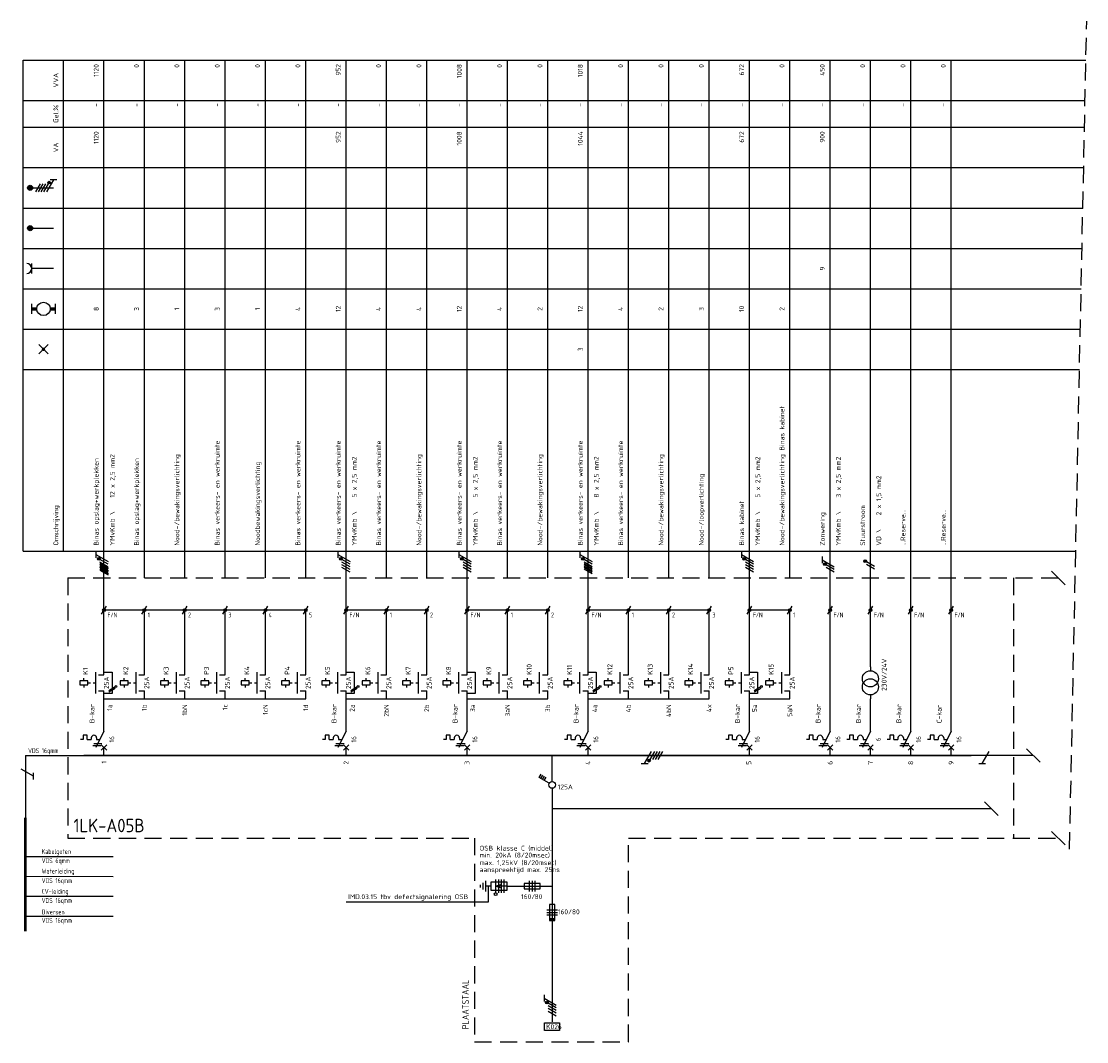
# Model space of a CAD drawing. Extents: x -1224 to 18134, y -20786 to 3554.
# Tile 82 of 88: x 15696 to 16092, y -618 to -239. Entities that reach past the tile are written whole.
import ezdxf
from ezdxf.enums import TextEntityAlignment as Align

# ---------------------------------------------------------------- set-up
doc = ezdxf.new("R2010")
doc.units = 0
doc.linetypes.add('HIDDEN', pattern=[9.525, 6.35, -3.175])
doc.linetypes.add('STABI11', pattern=[2, 1, -1])
doc.layers.get('0').update_dxf_attribs({"linetype": 'CONTINUOUS'})
for name, color, linetype in [('BL$2----', 7, 'CONTINUOUS'), ('E-principe', 3, 'CONTINUOUS'), ('E-tekst', 2, 'CONTINUOUS'), ('EL$1----', 3, 'CONTINUOUS'), ('EL$1----_1LK-A08', 3, 'CONTINUOUS'), ('kast', 1, 'CONTINUOUS')]:
    doc.layers.add(name, color=color, linetype=linetype)
doc.styles.add('BURO-018', font='ISO.shx', dxfattribs={"height": 1.8})
doc.styles.add('BURO-050', font='ISO.shx', dxfattribs={"height": 5})
doc.styles.get("Standard").update_dxf_attribs({"font": 'iso.shx'})

# ---------------------------------------------------------------- blocks, each defined once
blk = doc.blocks.new('RAIL3')
at = {"color": 0, "linetype": 'Continuous'}
for p, q in [((-6, 0), (6, 0)), ((1.73, 3), (-0.87, -1.5)), ((2.98, 3), (0.48, 3))]:
    blk.add_line(p, q, dxfattribs=at)
blk = doc.blocks.new('E00515')
at = {"color": 0, "linetype": 'Continuous'}
for p, q in [((6, 1.5), (0, 1.5)), ((0, 1.5), (0, -1.5)), ((0, 0), (4, 0)), ((1.25, -2.5), (1.25, 2.5)), ((2.25, -2.5), (2.25, 2.5)), ((4, 0), (2.5, 0.5)), ((2.5, -0.5), (4, 0)), ((3.25, -2.5), (3.25, 2.5)), ((4.25, -2.5), (4.25, 2.5)), ((6, -1.5), (6, 1.5)), ((6, 0), (8, 0)), ((8, -2), (8, 2)), ((9, -1.25), (9, 1.25)), ((10, -0.5), (10, 0.5)), ((0, -1.5), (6, -1.5))]:
    blk.add_line(p, q, dxfattribs=at)
blk.add_circle((4.25, 3), 0.5, dxfattribs=at)
blk = doc.blocks.new('072101B')
at = {"color": 0, "linetype": 'Continuous'}
for p, q in [((-2, 1), (2, 1)), ((-2, 0), (2, 0)), ((1, 3), (-1, 3)), ((-1, 3), (-1, -3)), ((1, -3), (1, 3)), ((2, -1), (-2, -1)), ((-1, -3), (1, -3))]:
    blk.add_line(p, q, dxfattribs=at)
at = {"color": 0, "linetype": 'Continuous', "style": 'BURO-018'}
blk.add_attdef('E_IMP', text='', height=1.8, rotation=90, dxfattribs=at).set_placement((3, 0.9), align=Align.TOP_LEFT)
blk.add_attdef('E_IMPH', text='', height=1.8, rotation=90, dxfattribs=at).set_placement((3, 0.2), align=Align.TOP_RIGHT)
blk = doc.blocks.new('HL3')
at = {"color": 0, "linetype": 'Continuous'}
for p, q in [((-3, 6.98), (-3, 4.48)), ((-3, 5.73), (1.5, 3.13)), ((1.5, 2.13), (-1.5, 3.87)), ((1.5, 1.13), (-1.5, 2.87)), ((1.5, 0.13), (-1.5, 1.87)), ((1.5, -0.87), (-1.5, 0.87))]:
    blk.add_line(p, q, dxfattribs=at)
at = {"color": 0, "linetype": 'Continuous', "const_width": 0.5}
blk.add_lwpolyline([(-1.68, 4.12, 1), (-2.18, 4.12, 1)], format="xyb", close=True, dxfattribs=at)
at = {"color": 0, "linetype": 'Continuous'}
blk.add_circle((-1.93, 4.12), 0.5, dxfattribs=at)
blk = doc.blocks.new('00P')
at = {"color": 0, "linetype": 'Continuous'}
for p, q in [((0, 31), (3, 31)), ((3, 31), (3, 23)), ((3, 23), (0, 23))]:
    blk.add_line(p, q, dxfattribs=at)
blk = doc.blocks.new('L3')
at = {"color": 0, "linetype": 'Continuous'}
for p, q in [((-3, 75.98), (-3, 73.48)), ((-3, 74.73), (1.5, 72.13)), ((1.5, 71.13), (-1.5, 72.87)), ((1.5, 70.13), (-1.5, 71.87)), ((1.5, 69.13), (-1.5, 70.87)), ((1.5, 68.13), (-1.5, 69.87))]:
    blk.add_line(p, q, dxfattribs=at)
at = {"color": 0, "linetype": 'Continuous', "const_width": 0.5}
blk.add_lwpolyline([(-1.68, 73.12, 1), (-2.18, 73.12, 1)], format="xyb", close=True, dxfattribs=at)
at = {"color": 0, "linetype": 'Continuous'}
blk.add_circle((-1.93, 73.12), 0.5, dxfattribs=at)
blk = doc.blocks.new('L1')
at = {"color": 0, "linetype": 'Continuous'}
for p, q in [((-3, 73.98), (-3, 71.48)), ((-3, 72.73), (1.5, 70.13)), ((1.5, 69.13), (-1.5, 70.87)), ((1.5, 68.13), (-1.5, 69.87))]:
    blk.add_line(p, q, dxfattribs=at)
at = {"color": 0, "linetype": 'Continuous', "const_width": 0.5}
blk.add_lwpolyline([(-1.68, 71.12, 1), (-2.18, 71.12, 1)], format="xyb", close=True, dxfattribs=at)
at = {"color": 0, "linetype": 'Continuous'}
blk.add_circle((-1.93, 71.12), 0.5, dxfattribs=at)
blk = doc.blocks.new('B26')
at = {"color": 0, "linetype": 'Continuous'}
for p, q in [((0, 9), (0, 21)), ((0, 9), (-3, 3)), ((-7.75, 6), (-8.75, 6)), ((-7.75, 7.5), (-7.75, 6)), ((-6.25, 7.5), (-7.75, 7.5)), ((-6.25, 6), (-6.25, 7.5)), ((-6.25, 6), (-4.75, 6)), ((-4.75, 6.5), (-4.75, 6)), ((-3.75, 4.5), (-0.75, 4.5)), ((-2.75, 6.5), (-2.75, 6)), ((-2.75, 6), (-1.5, 6)), ((-1, 4), (1, 2)), ((-1, 2), (1, 4)), ((-4.125, 3.75), (-1.125, 3.75)), ((0, 0), (0, 3))]:
    blk.add_line(p, q, dxfattribs=at)
blk.add_arc((-3.75, 6.5), 1, 0, 180, dxfattribs=at)
at = {"color": 1, "style": 'BURO-018'}
blk.add_attdef('E_VRIJ1', (-3.548, 12), '', height=1.8, rotation=90, dxfattribs=at)
at = {"color": 1, "linetype": 'Continuous', "style": 'BURO-018'}
blk.add_attdef('E_IIA', text='', height=1.8, rotation=90, dxfattribs=at).set_placement((2, 6), align=Align.TOP_CENTER)
blk = doc.blocks.new('M2')
at = {"color": 0, "linetype": 'Continuous'}
for p, q in [((0, 30), (0, 33)), ((-6, 27.75), (-9, 27.75)), ((-9, 27.75), (-9, 26.25)), ((-7.5, 27.75), (-7.5, 28.75)), ((-6, 26.25), (-6, 27.75)), ((-3, 23), (-3, 31)), ((-2, 30), (0, 30)), ((-9, 26.25), (-6, 26.25)), ((-7.5, 26.25), (-7.5, 25.25)), ((-6, 27.25), (-6, 27.25)), ((-2, 24), (0, 24)), ((0, 21), (0, 24))]:
    blk.add_line(p, q, dxfattribs=at)
at = {"color": 0, "linetype": 'STABI11'}
blk.add_line((-6, 27), (-3, 27), dxfattribs=at)
at = {"color": 1, "linetype": 'Continuous', "style": 'BURO-018'}
blk.add_attdef('E_VRIJ1', (-6, 30), '', height=1.8, rotation=90, dxfattribs=at)
blk.add_attdef('E_IMS', text='', height=1.8, rotation=90, dxfattribs=at).set_placement((0, 27), align=Align.TOP_CENTER)
blk = doc.blocks.new('b1s')
at = {"color": 0, "linetype": 'Continuous'}
blk.add_line((0, 33), (0, 54), dxfattribs=at)
blk = doc.blocks.new('m1s')
at = {"color": 0, "linetype": 'Continuous'}
blk.add_line((0, 54), (0, 66), dxfattribs=at)
blk = doc.blocks.new('m1')
at = {"color": 0, "linetype": 'Continuous'}
blk.add_line((0, 21), (0, 33), dxfattribs=at)
blk = doc.blocks.new('M13')
at = {"color": 0, "linetype": 'Continuous'}
for p, q in [((0, 33), (0, 31.5)), ((0, 22.5), (0, 21))]:
    blk.add_line(p, q, dxfattribs=at)
for centre in [(0, 28.5), (0, 25.5)]:
    blk.add_circle(centre, 3, dxfattribs=at)
at = {"color": 1, "linetype": 'Continuous', "style": 'BURO-018'}
blk.add_attdef('E_VRIJ1', (6, 24), '', height=1.8, rotation=90, dxfattribs=at)
blk = doc.blocks.new('KOLNR1')
at = {"color": 0, "linetype": 'Continuous'}
for p, q in [((1.41, -1.41), (-1.41, 1.41)), ((-1.41, -1.41), (1.41, 1.41))]:
    blk.add_line(p, q, dxfattribs=at)
at = {"color": 0, "linetype": 'Continuous', "const_width": 0.5}
blk.add_lwpolyline([(-0.25, 0, 1), (0.25, 0, 1)], format="xyb", close=True, dxfattribs=at)
blk = doc.blocks.new('KOLNR5')
at = {"color": 0, "linetype": 'Continuous'}
for p, q in [((-3.5, -1.5), (-3.5, 1.5)), ((3.5, 1.5), (3.5, -1.5))]:
    blk.add_line(p, q, dxfattribs=at)
at = {"color": 0, "linetype": 'Continuous', "const_width": 1}
for points in [[(-2, 0), (-3.5, 0)], [(2, 0), (3.5, 0)]]:
    blk.add_lwpolyline(points, dxfattribs=at)
at = {"color": 0, "linetype": 'Continuous'}
blk.add_circle((0, 0), 2, dxfattribs=at)
blk = doc.blocks.new('KOLNR6')
at = {"color": 0, "linetype": 'Continuous'}
for p, q in [((-3.5, -1.5), (-3.5, 1.5)), ((3, 0), (-3.5, 0))]:
    blk.add_line(p, q, dxfattribs=at)
blk.add_arc((-5, 0), 1.5, 270, 90, dxfattribs=at)
blk = doc.blocks.new('KOLNR8')
at = {"color": 0, "linetype": 'Continuous'}
blk.add_line((-4, 0), (3, 0), dxfattribs=at)
at = {"color": 0, "linetype": 'Continuous', "const_width": 0.75}
blk.add_lwpolyline([(-4, -0.375, 1), (-4, 0.375, 1)], format="xyb", close=True, dxfattribs=at)
at = {"color": 0, "linetype": 'Continuous'}
blk.add_circle((-4, 0), 0.75, dxfattribs=at)
blk = doc.blocks.new('KOLNR9')
at = {"color": 0, "linetype": 'Continuous'}
for p, q in [((-4, 0), (3, 0)), ((-2.29, -1.2), (-0.91, 1.2)), ((-1.49, -1.2), (-0.11, 1.2)), ((-0.69, -1.2), (0.69, 1.2)), ((0.11, -1.2), (1.49, 1.2)), ((2.99, 2.4), (0.91, -1.2)), ((3.99, 2.4), (1.99, 2.4))]:
    blk.add_line(p, q, dxfattribs=at)
for points, const_width in [([(-4, -0.38, 1), (-4, 0.38, 1)], 0.75), ([(1.69, 1.35, 1), (1.69, 1.75, 1)], 0.4)]:
    blk.add_lwpolyline(points, format="xyb", close=True, dxfattribs=dict(at, const_width=const_width))
for centre, radius in [((-4, 0), 0.75), ((1.69, 1.55), 0.4)]:
    blk.add_circle(centre, radius, dxfattribs=at)
blk = doc.blocks.new('0302A1_')
at = {"color": 0, "linetype": 'Continuous'}
blk.add_line((-0.87, -1.5), (0.87, 1.5), dxfattribs=at)
at = {"color": 0, "const_width": 0.5}
blk.add_lwpolyline([(-0.25, 0, 1), (0.25, 0, 1)], format="xyb", close=True, dxfattribs=at)
at = {"color": 0, "linetype": 'Continuous'}
blk.add_circle((0, 0), 0.5, dxfattribs=at)
blk = doc.blocks.new('2P')
at = {"color": 0, "linetype": 'Continuous'}
for p, q in [((1.5, 1.24), (-1.5, -0.49)), ((1.5, 0.49), (-1.5, -1.24))]:
    blk.add_line(p, q, dxfattribs=at)

msp = doc.modelspace()

# ---------------------------------------------------------------- linework, layer by layer
at = {"layer": 'BL$2----', "color": 3}
for p, q in [((15892.15, -572.24), (15894.15, -572.24)), ((15892.15, -572.38), (15894.15, -572.38)), ((15892.15, -572.51), (15894.15, -572.51)), ((15892.15, -572.65), (15894.15, -572.65)), ((15892.15, -572.78), (15894.15, -572.78)), ((15892.15, -572.91), (15894.15, -572.91))]:
    msp.add_line(p, q, dxfattribs=at)
at = {"layer": 'E-principe', "color": 3}
msp.add_line((15697.27, -511.7), (15719.02, -511.7), dxfattribs=at)
at = {"layer": 'E-principe'}
for p, q in [((15697.27, -549.23), (15729.87, -549.23)), ((15697.27, -556.62), (15729.87, -556.63)), ((15697.27, -564.02), (15729.87, -564.02)), ((15697.27, -571.41), (15729.87, -571.42))]:
    msp.add_line(p, q, dxfattribs=at)
at = {"layer": 'E-principe', "const_width": 1}
msp.add_lwpolyline([(15697.27, -534.76), (15697.27, -577.12)], dxfattribs=at)
at = {"layer": 'EL$1----', "linetype": 'HIDDEN'}
msp.add_line((16085.58, -546.51), (16091.94, -238.8), dxfattribs=at)
at = {"layer": 'EL$1----', "linetype": 'Continuous'}
for p, q in [((16013.02, -441.41), (16010.02, -439.68)), ((15725.02, -440.16), (15728.02, -441.89)), ((15725.02, -440.48), (15728.02, -442.21)), ((15725.02, -441.16), (15728.02, -442.89)), ((15725.02, -441.48), (15728.02, -443.21)), ((15725.02, -442.16), (15728.02, -443.89)), ((15725.02, -442.48), (15728.02, -444.21)), ((15725.02, -442.8), (15728.02, -444.54)), ((15905.02, -440.32), (15908.02, -442.06)), ((15905.02, -441.32), (15908.02, -443.06)), ((15905.02, -442.32), (15908.02, -444.06)), ((16013.02, -442.41), (16010.02, -440.68)), ((15893.15, -521.32), (15893.15, -511.7)), ((15888.4, -519.91), (15889.1, -518.7)), ((15892.07, -522.03), (15888.4, -519.91)), ((15889.01, -520.26), (15889.71, -519.05)), ((15889.61, -520.61), (15890.31, -519.4)), ((15890.22, -520.96), (15890.92, -519.75)), ((15890.15, -600.69), (15890.15, -603.19)), ((15890.15, -601.94), (15894.65, -604.54)), ((15894.65, -605.54), (15891.65, -603.81)), ((15894.65, -606.54), (15891.65, -604.81)), ((15894.65, -607.54), (15891.65, -605.81)), ((15894.65, -608.54), (15891.65, -606.81))]:
    msp.add_line(p, q, dxfattribs=at)
at = {"layer": 'EL$1----'}
for p, q in [((16083.93, -448.23), (16078.86, -443.17)), ((15741.52, -457.7), (15726.52, -457.7)), ((15756.52, -457.7), (15741.52, -457.7)), ((15771.52, -457.7), (15756.52, -457.7)), ((15786.52, -457.7), (15771.52, -457.7)), ((15801.52, -457.7), (15786.52, -457.7)), ((15831.52, -457.7), (15816.52, -457.7)), ((15846.52, -457.7), (15831.52, -457.7)), ((15876.52, -457.7), (15861.52, -457.7)), ((15891.52, -457.7), (15876.52, -457.7)), ((15921.52, -457.7), (15906.52, -457.7)), ((15936.52, -457.7), (15921.52, -457.7)), ((15951.52, -457.7), (15936.52, -457.7)), ((15981.52, -457.7), (15966.52, -457.7)), ((16074.59, -514.23), (16069.52, -509.17)), ((15893.15, -523.9), (15893.15, -610.68)), ((16059.05, -533.95), (16053.98, -528.88)), ((15893.15, -531.42), (16056.51, -531.42)), ((16083.93, -544.97), (16078.86, -539.9)), ((15869.41, -560.26), (15869.41, -566.27)), ((15876.41, -560.26), (15893.15, -560.26)), ((15869.41, -566.27), (15816.55, -566.27))]:
    msp.add_line(p, q, dxfattribs=at)
at = {"layer": 'EL$1----', "color": 1, "linetype": 'Continuous'}
for p, q in [((16053.05, -514.7), (16055.64, -510.2)), ((16072.05, -511.7), (16049.02, -511.7)), ((16051.8, -514.7), (16054.3, -514.7))]:
    msp.add_line(p, q, dxfattribs=at)
at = {"layer": 'EL$1----', "color": 3, "linetype": 'Continuous'}
msp.add_line((15697.27, -523.7), (15697.27, -534.76), dxfattribs=at)
at = {"layer": 'EL$1----', "linetype": 'Continuous', "const_width": 0.5}
for points in [[(16009.84, -439.43, 1), (16009.34, -439.43, 1)], [(15891.47, -603.56, 1), (15890.97, -603.56, 1)]]:
    msp.add_lwpolyline(points, format="xyb", close=True, dxfattribs=at)
at = {"layer": 'EL$1----', "linetype": 'Continuous'}
for centre, radius in [((16009.59, -439.43), 0.5), ((15893.15, -522.65), 1.25), ((15891.22, -603.56), 0.5)]:
    msp.add_circle(centre, radius, dxfattribs=at)
at = {"layer": 'EL$1----'}
for centre in [(15731, -486.06), (15821, -486.06), (15911, -486.06), (15971, -486.06)]:
    msp.add_circle(centre, 0.325, dxfattribs=at)
at = {"layer": 'EL$1----_1LK-A08', "color": 1}
for p, q in [((15696.52, -253.2), (16091.64, -253.2)), ((15696.52, -435.7), (15696.52, -253.2)), ((15711.52, -435.7), (15711.52, -253.2)), ((15696.52, -268.2), (16091.33, -268.2)), ((15696.52, -278.2), (16091.13, -278.2)), ((15696.52, -293.2), (16090.82, -293.2)), ((15696.52, -308.2), (16090.51, -308.2)), ((15696.52, -323.2), (16090.2, -323.2)), ((15696.52, -338.2), (16089.89, -338.2)), ((15696.52, -353.2), (16089.58, -353.2)), ((15696.52, -368.2), (16089.27, -368.2)), ((15696.52, -435.7), (16087.87, -435.7))]:
    msp.add_line(p, q, dxfattribs=at)
at = {"layer": 'EL$1----_1LK-A08'}
for p, q in [((15726.52, -445.7), (15726.52, -253.2)), ((15741.52, -445.7), (15741.52, -253.2)), ((15756.52, -445.7), (15756.52, -253.2)), ((15771.52, -445.7), (15771.52, -253.2)), ((15786.52, -445.7), (15786.52, -253.2)), ((15801.52, -445.7), (15801.52, -253.2)), ((15816.52, -445.7), (15816.52, -253.2)), ((15831.52, -445.7), (15831.52, -253.2)), ((15846.52, -445.7), (15846.52, -253.2)), ((15861.52, -445.7), (15861.52, -253.2)), ((15876.52, -445.7), (15876.52, -253.2)), ((15891.52, -445.7), (15891.52, -253.2)), ((15906.52, -445.7), (15906.52, -253.2)), ((15921.52, -445.7), (15921.52, -253.2)), ((15936.52, -445.7), (15936.52, -253.2)), ((15951.52, -445.7), (15951.52, -253.2)), ((15966.52, -445.7), (15966.52, -253.2)), ((15981.52, -445.7), (15981.52, -253.2)), ((15996.52, -445.7), (15996.52, -253.2)), ((16011.52, -445.7), (16011.52, -253.2)), ((16026.52, -445.7), (16026.52, -253.2)), ((16041.52, -445.7), (16041.52, -253.2)), ((15726.52, -490.7), (15741.52, -490.7)), ((15741.52, -490.7), (15756.52, -490.7)), ((15756.52, -490.7), (15771.52, -490.7)), ((15771.52, -490.7), (15786.52, -490.7)), ((15786.52, -490.7), (15801.52, -490.7)), ((15816.52, -490.7), (15831.52, -490.7)), ((15831.52, -490.7), (15846.52, -490.7)), ((15861.52, -490.7), (15876.52, -490.7)), ((15876.52, -490.7), (15891.52, -490.7)), ((15906.52, -490.7), (15951.52, -490.7)), ((15966.52, -490.7), (15981.52, -490.7))]:
    msp.add_line(p, q, dxfattribs=at)
at = {"layer": 'EL$1----_1LK-A08', "color": 1, "linetype": 'HIDDEN'}
for p, q in [((15713.02, -445.7), (16081.39, -445.7)), ((15713.02, -445.7), (15713.02, -542.43)), ((16064.68, -445.7), (16064.68, -542.43))]:
    msp.add_line(p, q, dxfattribs=at)
at = {"layer": 'EL$1----_1LK-A08', "color": 2}
for p, q in [((15890.38, -611.12), (15895.91, -611.12)), ((15890.38, -613.96), (15890.38, -611.12)), ((15895.91, -613.96), (15890.38, -613.96)), ((15895.91, -611.12), (15895.91, -613.96))]:
    msp.add_line(p, q, dxfattribs=at)
at = {"layer": 'EL$1----_1LK-A08'}
for points in [[(15734.02, -511.7, 0.7, 0.7, 0), (15719.02, -511.7, 0.7, 0.7, 0)], [(15749.02, -511.7, 0.7, 0.7, 0), (15734.02, -511.7, 0.7, 0.7, 0)], [(15764.02, -511.7, 0.7, 0.7, 0), (15749.02, -511.7, 0.7, 0.7, 0)], [(15779.02, -511.7, 0.7, 0.7, 0), (15764.02, -511.7, 0.7, 0.7, 0)], [(15794.02, -511.7, 0.7, 0.7, 0), (15779.02, -511.7, 0.7, 0.7, 0)], [(15809.02, -511.7, 0.7, 0.7, 0), (15794.02, -511.7, 0.7, 0.7, 0)], [(15824.02, -511.7, 0.7, 0.7, 0), (15809.02, -511.7, 0.7, 0.7, 0)], [(15839.02, -511.7, 0.7, 0.7, 0), (15824.02, -511.7, 0.7, 0.7, 0)], [(15854.02, -511.7, 0.7, 0.7, 0), (15839.02, -511.7, 0.7, 0.7, 0)], [(15869.02, -511.7, 0.7, 0.7, 0), (15854.02, -511.7, 0.7, 0.7, 0)], [(15884.02, -511.7, 0.7, 0.7, 0), (15869.02, -511.7, 0.7, 0.7, 0)], [(15899.02, -511.7, 0.7, 0.7, 0), (15884.02, -511.7, 0.7, 0.7, 0)], [(15914.02, -511.7, 0.7, 0.7, 0), (15899.02, -511.7, 0.7, 0.7, 0)], [(15929.02, -511.7, 0.7, 0.7, 0), (15914.02, -511.7, 0.7, 0.7, 0)], [(15944.02, -511.7, 0.7, 0.7, 0), (15929.02, -511.7, 0.7, 0.7, 0)], [(15959.02, -511.7, 0.7, 0.7, 0), (15944.02, -511.7, 0.7, 0.7, 0)], [(15974.02, -511.7, 0.7, 0.7, 0), (15959.02, -511.7, 0.7, 0.7, 0)], [(15989.02, -511.7, 0.7, 0.7, 0), (15974.02, -511.7, 0.7, 0.7, 0)], [(16004.02, -511.7, 0.7, 0.7, 0), (15989.02, -511.7, 0.7, 0.7, 0)], [(16019.02, -511.7, 0.7, 0.7, 0), (16004.02, -511.7, 0.7, 0.7, 0)], [(16034.02, -511.7, 0.7, 0.7, 0), (16019.02, -511.7, 0.7, 0.7, 0)], [(16049.02, -511.7, 0.7, 0.7, 0), (16034.02, -511.7, 0.7, 0.7, 0)]]:
    msp.add_lwpolyline(points, format="xyseb", dxfattribs=at)
at = {"layer": 'kast', "color": 1, "linetype": 'HIDDEN'}
for p, q in [((15713.02, -542.43), (15864.31, -542.43)), ((15921.55, -542.43), (16081.39, -542.43))]:
    msp.add_line(p, q, dxfattribs=at)
at = {"layer": 'kast', "linetype": 'HIDDEN'}
for p, q in [((15864.31, -542.43), (15864.31, -618.09)), ((15921.55, -618.09), (15921.55, -542.43)), ((15864.31, -618.09), (15921.55, -618.09))]:
    msp.add_line(p, q, dxfattribs=at)

# ---------------------------------------------------------------- block references
at = {"layer": 'E-principe', "color": 3, "rotation": 270}
msp.add_blockref('RAIL3', (15697.27, -517.7), dxfattribs=at)
at = {"layer": 'EL$1----'}
for name, p in [('L3', (15726.52, -511.7)), ('L3', (15816.52, -511.7)), ('L3', (15861.52, -511.7)), ('L3', (15906.52, -511.7)), ('L3', (15966.52, -511.7)), ('L1', (15996.52, -511.7)), ('0302A1_', (15726.52, -457.7)), ('0302A1_', (15741.52, -457.7)), ('0302A1_', (15741.52, -457.7)), ('0302A1_', (15756.52, -457.7)), ('0302A1_', (15771.52, -457.7)), ('0302A1_', (15786.52, -457.7)), ('0302A1_', (15801.52, -457.7)), ('0302A1_', (15816.52, -457.7)), ('0302A1_', (15831.52, -457.7)), ('0302A1_', (15846.52, -457.7)), ('0302A1_', (15861.52, -457.7)), ('0302A1_', (15876.52, -457.7)), ('0302A1_', (15891.52, -457.7)), ('0302A1_', (15906.52, -457.7)), ('0302A1_', (15921.52, -457.7)), ('0302A1_', (15936.52, -457.7)), ('0302A1_', (15951.52, -457.7)), ('0302A1_', (15966.52, -457.7)), ('0302A1_', (15981.52, -457.7)), ('0302A1_', (15996.52, -457.7)), ('0302A1_', (16011.52, -457.7)), ('0302A1_', (16026.52, -457.7)), ('0302A1_', (16041.52, -457.7)), ('00P', (15726.52, -511.7)), ('00P', (15816.52, -511.7)), ('00P', (15861.52, -511.7)), ('00P', (15906.52, -511.7)), ('00P', (15966.52, -511.7))]:
    msp.add_blockref(name, p, dxfattribs=at)
at = {"layer": 'EL$1----', "linetype": 'Continuous', "xscale": 0.8000000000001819, "yscale": 0.7999999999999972, "zscale": 0.8}
for p in [(15729.52, -487.22), (15819.52, -487.22), (15909.52, -487.22), (15969.52, -487.22)]:
    msp.add_blockref('2P', p, dxfattribs=at)
at = {"layer": 'EL$1----', "color": 1, "rotation": 90}
msp.add_blockref('HL3', (15933.3, -511.7), dxfattribs=at)
at = {"layer": 'EL$1----', "rotation": 180}
msp.add_blockref('E00515', (15876.41, -560.26), dxfattribs=at)
at = {"layer": 'EL$1----'}
ref = msp.add_blockref('072101B', (15885.74, -560.26), dxfattribs=dict(at, rotation=270))
ref.add_attrib('E_IMPH', '160/', dxfattribs={"layer": '0', "color": 1, "linetype": 'Continuous', "height": 1.8, "style": 'BURO-018'}).set_placement((15886.87, -563.26), align=Align.TOP_RIGHT)
ref.add_attrib('E_IMP', '80', dxfattribs={"layer": '0', "color": 1, "linetype": 'Continuous', "height": 1.8, "style": 'BURO-018'}).set_placement((15886.64, -563.26), align=Align.TOP_LEFT)
ref = msp.add_blockref('072101B', (15893.15, -570.05), dxfattribs=at)
ref.add_attrib('E_IMPH', '160/80', dxfattribs={"layer": '0', "color": 1, "linetype": 'Continuous', "height": 1.8, "style": 'BURO-018'}).set_placement((15903.42, -568.92), align=Align.TOP_RIGHT)
at = {"layer": 'EL$1----_1LK-A08', "xscale": 1.25, "yscale": 1.25, "zscale": 1.25}
for name, p in [('KOLNR9', (15704.02, -300.7)), ('KOLNR8', (15704.02, -315.7)), ('KOLNR6', (15704.02, -330.7)), ('KOLNR5', (15704.02, -345.7)), ('KOLNR1', (15704.02, -360.7))]:
    msp.add_blockref(name, p, dxfattribs=at)
at = {"layer": 'EL$1----_1LK-A08'}
for name, p in [('m1s', (15726.52, -511.7)), ('m1s', (15816.52, -511.7)), ('m1s', (15861.52, -511.7)), ('m1s', (15906.52, -511.7)), ('m1s', (15966.52, -511.7)), ('m1s', (15996.52, -511.7)), ('m1s', (16011.52, -511.7)), ('m1s', (16026.52, -511.7)), ('m1s', (16041.52, -511.7)), ('b1s', (15726.52, -511.7)), ('b1s', (15741.52, -511.7)), ('b1s', (15756.52, -511.7)), ('b1s', (15771.52, -511.7)), ('b1s', (15786.52, -511.7)), ('b1s', (15801.52, -511.7)), ('b1s', (15816.52, -511.7)), ('b1s', (15831.52, -511.7)), ('b1s', (15846.52, -511.7)), ('b1s', (15861.52, -511.7)), ('b1s', (15876.52, -511.7)), ('b1s', (15891.52, -511.7)), ('b1s', (15906.52, -511.7)), ('b1s', (15921.52, -511.7)), ('b1s', (15936.52, -511.7)), ('b1s', (15951.52, -511.7)), ('b1s', (15966.52, -511.7)), ('b1s', (15981.52, -511.7)), ('b1s', (15996.52, -511.7)), ('b1s', (16011.52, -511.7)), ('b1s', (16026.52, -511.7)), ('b1s', (16041.52, -511.7)), ('m1', (15996.52, -511.7)), ('m1', (16026.52, -511.7)), ('m1', (16041.52, -511.7))]:
    msp.add_blockref(name, p, dxfattribs=at)
for name, p, values in [('M2', (15726.52, -511.7), {'E_IMS': '25A', 'E_VRIJ1': 'K1'}), ('M2', (15741.52, -511.7), {'E_IMS': '25A', 'E_VRIJ1': 'K2'}), ('M2', (15756.52, -511.7), {'E_IMS': '25A', 'E_VRIJ1': 'K3'}), ('M2', (15771.52, -511.7), {'E_IMS': '25A', 'E_VRIJ1': 'P3'}), ('M2', (15786.52, -511.7), {'E_IMS': '25A', 'E_VRIJ1': 'K4'}), ('M2', (15801.52, -511.7), {'E_IMS': '25A', 'E_VRIJ1': 'P4'}), ('M2', (15816.52, -511.7), {'E_IMS': '25A', 'E_VRIJ1': 'K5'}), ('M2', (15831.52, -511.7), {'E_IMS': '25A', 'E_VRIJ1': 'K6'}), ('M2', (15846.52, -511.7), {'E_IMS': '25A', 'E_VRIJ1': 'K7'}), ('M2', (15861.52, -511.7), {'E_IMS': '25A', 'E_VRIJ1': 'K8'}), ('M2', (15876.52, -511.7), {'E_IMS': '25A', 'E_VRIJ1': 'K9'}), ('M2', (15891.52, -511.7), {'E_IMS': '25A', 'E_VRIJ1': 'K10'}), ('M2', (15906.52, -511.7), {'E_IMS': '25A', 'E_VRIJ1': 'K11'}), ('M2', (15921.52, -511.7), {'E_IMS': '25A', 'E_VRIJ1': 'K12'}), ('M2', (15936.52, -511.7), {'E_IMS': '25A', 'E_VRIJ1': 'K13'}), ('M2', (15951.52, -511.7), {'E_IMS': '25A', 'E_VRIJ1': 'K14'}), ('M2', (15966.52, -511.7), {'E_IMS': '25A', 'E_VRIJ1': 'P5'}), ('M2', (15981.52, -511.7), {'E_IMS': '25A', 'E_VRIJ1': 'K15'}), ('M13', (16011.52, -511.7), {'E_VRIJ1': '230V/24V'}), ('B26', (15726.52, -511.7), {'E_IIA': '16', 'E_VRIJ1': 'B-kar'}), ('B26', (15816.52, -511.7), {'E_IIA': '16', 'E_VRIJ1': 'B-kar'}), ('B26', (15861.52, -511.7), {'E_IIA': '16', 'E_VRIJ1': 'B-kar'}), ('B26', (15906.52, -511.7), {'E_IIA': '16', 'E_VRIJ1': 'B-kar'}), ('B26', (15966.52, -511.7), {'E_IIA': '16', 'E_VRIJ1': 'B-kar'}), ('B26', (15996.52, -511.7), {'E_IIA': '16', 'E_VRIJ1': 'B-kar'}), ('B26', (16011.52, -511.7), {'E_IIA': '6', 'E_VRIJ1': 'B-kar'}), ('B26', (16026.52, -511.7), {'E_IIA': '16', 'E_VRIJ1': 'B-kar'}), ('B26', (16041.52, -511.7), {'E_IIA': '16', 'E_VRIJ1': 'C-kar'})]:
    msp.add_blockref(name, p, dxfattribs=at).add_auto_attribs(values)

# ---------------------------------------------------------------- texts
at = {"layer": 'E-tekst', "color": 1, "width": 0.8}
for s, p in [('F/N', (15727.78, -460.36)), ('1', (15742.78, -460.36)), ('2', (15757.78, -460.36)), ('3', (15772.78, -460.36)), ('4', (15787.78, -460.36)), ('5', (15802.78, -460.36)), ('F/N', (15817.78, -460.36)), ('1', (15832.78, -460.36)), ('2', (15847.78, -460.36)), ('F/N', (15862.78, -460.36)), ('1', (15877.78, -460.36)), ('2', (15892.78, -460.36)), ('F/N', (15907.78, -460.36)), ('1', (15922.78, -460.36)), ('2', (15937.78, -460.36)), ('3', (15952.78, -460.36)), ('F/N', (15967.78, -460.36)), ('1', (15982.78, -460.36)), ('F/N', (15997.78, -460.36)), ('F/N', (16012.78, -460.36)), ('F/N', (16027.78, -460.36)), ('F/N', (16042.78, -460.36)), ('VDS 16qmm', (15698.31, -510.79)), ('Kabelgoten', (15703.35, -548.29)), ('VDS 6qmm', (15703.35, -551.71)), ('Waterleiding', (15703.35, -555.58)), ('VDS 16qmm', (15703.35, -559.11)), ('CV-leiding', (15703.35, -563.13)), ('VDS 16qmm', (15703.35, -566.5)), ('Diversen', (15703.35, -570.76)), ('VDS 16qmm', (15703.35, -573.9))]:
    msp.add_text(s, height=1.8, dxfattribs=at).set_placement(p)
at = {"layer": 'EL$1----', "color": 1, "style": 'BURO-018'}
msp.add_text('125A', height=1.8, dxfattribs=at).set_placement((15898.04, -522.49), align=Align.TOP_CENTER)
for s, p in [('OSB klasse C (middel)', (15866.21, -547.05)), ('min. 20kA (8/20msec)', (15866.21, -549.63)), ('max. 1,25kV (8/20msec)', (15866.21, -552.42)), ('aanspreektijd max. 25ns', (15866.21, -555.02)), ('IMD.03.15 tbv defectsignalering OSB', (15817.33, -565.1))]:
    msp.add_text(s, height=1.8, dxfattribs=at).set_placement(p)
msp.add_text('K026', height=1.8, dxfattribs=at).set_placement((15890.92, -611.61), align=Align.TOP_LEFT)
at = {"layer": 'EL$1----_1LK-A08', "color": 1, "style": 'BURO-018'}
for s, p in [('1120', (15724.52, -254.7)), ('0', (15739.52, -254.7)), ('0', (15754.52, -254.7)), ('0', (15769.52, -254.7)), ('0', (15784.52, -254.7)), ('0', (15799.52, -254.7)), ('952', (15814.52, -254.7)), ('0', (15829.52, -254.7)), ('0', (15844.52, -254.7)), ('1008', (15859.52, -254.7)), ('0', (15874.52, -254.7)), ('0', (15889.52, -254.7)), ('1018', (15904.52, -254.7)), ('0', (15919.52, -254.7)), ('0', (15934.52, -254.7)), ('0', (15949.52, -254.7)), ('672', (15964.52, -254.7)), ('0', (15979.52, -254.7)), ('450', (15994.52, -254.7)), ('0', (16009.52, -254.7)), ('0', (16024.52, -254.7)), ('0', (16039.52, -254.7)), ('-', (15724.52, -269.2)), ('-', (15739.52, -269.2)), ('-', (15754.52, -269.2)), ('-', (15769.52, -269.2)), ('-', (15784.52, -269.2)), ('-', (15799.52, -269.2)), ('-', (15814.52, -269.2)), ('-', (15829.52, -269.2)), ('-', (15844.52, -269.2)), ('-', (15859.52, -269.2)), ('-', (15874.52, -269.2)), ('-', (15889.52, -269.2)), ('-', (15904.52, -269.2)), ('-', (15919.52, -269.2)), ('-', (15934.52, -269.2)), ('-', (15949.52, -269.2)), ('-', (15964.52, -269.2)), ('-', (15979.52, -269.2)), ('-', (15994.52, -269.2)), ('-', (16009.52, -269.2)), ('-', (16024.52, -269.2)), ('-', (16039.52, -269.2)), ('1120', (15724.52, -279.7)), ('952', (15814.52, -279.7)), ('1008', (15859.52, -279.7)), ('1044', (15904.52, -279.7)), ('672', (15964.52, -279.7)), ('900', (15994.52, -279.7))]:
    msp.add_text(s, height=1.8, rotation=90, dxfattribs=at).set_placement(p, align=Align.RIGHT)
for s, p in [('VVA', (15709.52, -260.7)), ('Gel.%', (15709.52, -273.2)), ('VA', (15709.52, -285.7)), ('9', (15994.52, -330.7)), ('12', (15814.52, -345.7)), ('12', (15859.52, -345.7)), ('12', (15904.52, -345.7)), ('10', (15964.52, -345.7)), ('8', (15724.52, -345.7)), ('3', (15739.52, -345.7)), ('1', (15754.52, -345.7)), ('3', (15769.52, -345.7)), ('1', (15784.52, -345.7)), ('4', (15799.52, -345.7)), ('4', (15829.52, -345.7)), ('4', (15844.52, -345.7)), ('4', (15874.52, -345.7)), ('2', (15889.52, -345.7)), ('4', (15919.52, -345.7)), ('2', (15934.52, -345.7)), ('3', (15949.52, -345.7)), ('2', (15979.52, -345.7)), ('3', (15904.52, -360.7))]:
    msp.add_text(s, height=1.8, rotation=90, dxfattribs=at).set_placement(p, align=Align.CENTER)
for s, p in [('Nood-/bewakingsverlichting Binas kabinet', (15979.52, -433.7)), ('Binas verkeers- en werkruimte', (15769.52, -433.7)), ('Binas verkeers- en werkruimte', (15799.52, -433.7)), ('Binas verkeers- en werkruimte', (15814.52, -433.7)), ('Binas verkeers- en werkruimte', (15829.52, -433.7)), ('Binas verkeers- en werkruimte', (15859.52, -433.7)), ('Binas verkeers- en werkruimte', (15874.52, -433.7)), ('Binas verkeers- en werkruimte', (15904.52, -433.7)), ('Binas verkeers- en werkruimte', (15919.52, -433.7)), ('Binas opslag+werkplekken', (15724.52, -433.7)), ('Binas opslag+werkplekken', (15739.52, -433.7)), ('Nood-/bewakingsverlichting', (15754.52, -433.7)), ('Noodbewakingsverlichting', (15784.52, -433.7)), ('Nood-/bewakingsverlichting', (15844.52, -433.7)), ('Nood-/bewakingsverlichting', (15889.52, -433.7)), ('Nood-/bewakingsverlichting', (15934.52, -433.7)), ('YMvKmb \\    12 x 2,5 mm2', (15730.52, -433.7)), ('YMvKmb \\    5 x 2,5 mm2', (15820.52, -433.7)), ('YMvKmb \\    5 x 2,5 mm2', (15865.52, -433.7)), ('YMvKmb \\    8 x 2,5 mm2', (15910.52, -433.7)), ('YMvKmb \\    5 x 2,5 mm2', (15970.52, -433.7)), ('YMvKmb \\    3 x 2,5 mm2', (16000.52, -433.7)), ('Nood-/loopverlichting', (15949.52, -433.7)), ('VD \\    2 x 1,5 mm2', (16015.52, -433.7)), ('Omschrijving', (15709.52, -433.7)), ('Binas kabinet', (15964.52, -433.7)), ('Stuurstroom', (16009.52, -433.7)), ('Zonwering', (15994.52, -433.7)), ('...Reserve...', (16024.52, -433.7)), ('...Reserve...', (16039.52, -433.7))]:
    msp.add_text(s, height=1.8, rotation=90, dxfattribs=at).set_placement(p)
for s, p in [('1a', (15728.66, -492.7)), ('1b', (15741.52, -492.7)), ('1bN', (15756.52, -492.7)), ('1c', (15771.52, -492.7)), ('1cN', (15786.52, -492.7)), ('1d', (15801.52, -492.7)), ('2a', (15818.8, -492.7)), ('2bN', (15831.52, -492.7)), ('2b', (15846.52, -492.7)), ('3a', (15863.59, -492.7)), ('3aN', (15876.52, -492.7)), ('3b', (15891.52, -492.7)), ('4a', (15909.01, -492.7)), ('4b', (15921.52, -492.7)), ('4bN', (15936.52, -492.7)), ('4x', (15951.52, -492.7)), ('5a', (15968.42, -492.7)), ('5aN', (15981.52, -492.7)), ('1', (15726.52, -513.7)), ('2', (15816.52, -513.7)), ('3', (15861.52, -513.7)), ('4', (15906.52, -513.7)), ('5', (15966.3, -513.7)), ('6', (15996.52, -513.7)), ('7', (16011.52, -513.7)), ('8', (16026.52, -513.7)), ('9', (16041.52, -513.7))]:
    msp.add_text(s, height=1.8, rotation=90, dxfattribs=at).set_placement(p, align=Align.MIDDLE_RIGHT)
at = {"layer": 'kast', "color": 2, "style": 'BURO-050'}
msp.add_text('1LK-A05B', height=5, dxfattribs=at).set_placement((15741.63, -537.73), align=Align.MIDDLE_RIGHT)
at = {"layer": 'kast', "color": 2, "linetype": 'HIDDEN', "style": 'BURO-018'}
msp.add_text('PLAATSTAAL', height=2.5, rotation=90, dxfattribs=at).set_placement((15860.94, -595.05), align=Align.MIDDLE_RIGHT)

doc.saveas('drawing.dxf')
